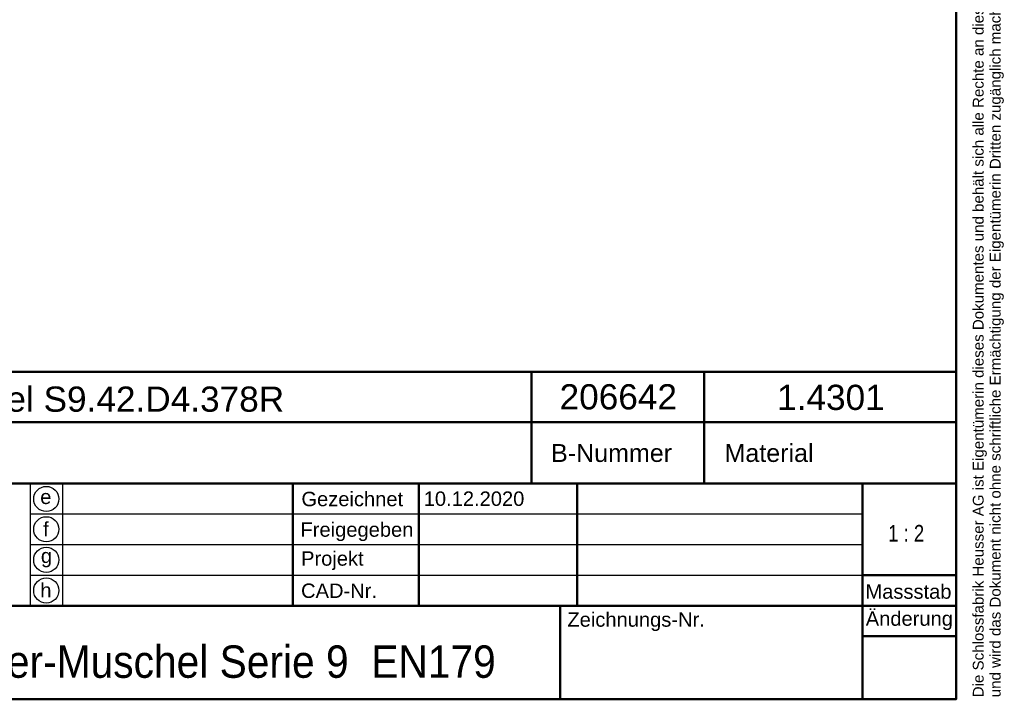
# Model space of a CAD drawing. Header units: millimetres. Extents: x 20 to 833, y 20 to 574.
# Tile 12 of 19: x 560 to 833, y 20 to 209. Entities that reach past the tile are written whole.
import ezdxf
from ezdxf.enums import TextEntityAlignment as Align

# ---------------------------------------------------------------- set-up
doc = ezdxf.new("R2010")
doc.units = ezdxf.units.MM
doc.header["$LTSCALE"] = 2
for name, color, linetype, lineweight in [('Skizziergeometrie(DIN)', 7, 'Continuous', 50), ('Skizzierlinie(DIN)', 7, 'Continuous', 25), ('Symbole(DIN)', 7, 'Continuous', 25)]:
    doc.layers.add(name, color=color, linetype=linetype, lineweight=lineweight)
doc.styles.add('Aktuell-DIN', font='arial.ttf')
doc.styles.add('Textstil10', font='arial.ttf')
doc.styles.add('Textstil41', font='arial.ttf', dxfattribs={"width": 0.8})
doc.styles.add('Textstil83', font='arial.ttf', dxfattribs={"width": 0.8})

# ---------------------------------------------------------------- blocks, each defined once
blk = doc.blocks.new('Ränder Standardrahmen')
at = {"layer": 'Skizziergeometrie(DIN)', "flags": 128}
blk.add_lwpolyline([(10, 10), (10, 287), (410, 287), (410, 10), (10, 10)], dxfattribs=at)
blk = doc.blocks.new('Schriftfelder Heusser')
at = {"layer": 'Skizziergeometrie(DIN)'}
for p, q in [((101, 236.92), (291, 236.92)), ((232, 229.92), (232, 236.92)), ((256, 229.92), (256, 236.92)), ((291, 236.92), (291, 229.92)), ((101, 229.92), (291, 229.92)), ((232, 229.92), (232, 221.42)), ((256, 229.92), (256, 221.42)), ((291, 229.92), (291, 191.42)), ((101, 221.42), (291, 221.42)), ((198.85, 221.42), (198.85, 204.42)), ((216.35, 221.42), (216.35, 204.42)), ((238.35, 221.42), (238.35, 204.42)), ((278, 221.42), (278, 191.42)), ((278, 208.67), (291, 208.67)), ((101, 204.42), (291, 204.42)), ((236, 204.42), (236, 191.42)), ((278, 200.17), (291, 200.17)), ((291, 191.42), (101, 191.42))]:
    blk.add_line(p, q, dxfattribs=at)
at = {"layer": 'Skizzierlinie(DIN)'}
for p, q in [((162.35, 221.42), (162.35, 204.42)), ((166.85, 221.42), (166.85, 204.42)), ((162.35, 217.17), (278, 217.17)), ((162.35, 212.92), (278, 212.92)), ((162.35, 208.67), (278, 208.67))]:
    blk.add_line(p, q, dxfattribs=at)
for centre in [(164.6, 219.25), (164.6, 215.04), (164.6, 210.79), (164.6, 206.54)]:
    blk.add_circle(centre, 1.75, dxfattribs=at)
at = {"layer": 'Symbole(DIN)', "color": 7, "insert": (293.33, 191.7), "char_height": 1.5, "width": 182.3003, "attachment_point": 1, "rotation": 90, "line_spacing_factor": 0.944221, "style": 'Aktuell-DIN'}
blk.add_mtext('\\fArial|b0|i0;\\H1.5000;Die Schlossfabrik Heusser AG ist Eigentümerin dieses Dokumentes und behält sich alle Rechte an diesem und dem dargestellten Gegenstand vor. Der Empfänger anerkennt diese Rechte\\Pund wird das Dokument nicht ohne schriftliche Ermächtigung der Eigentümerin Dritten zugänglich machen oder zu anderen Zwecken verwenden, zu dem es ihm übergeben worden ist.\\P ', dxfattribs=at)
at = {"layer": 'Symbole(DIN)', "color": 179, "true_color": 0x262659, "style": 'Aktuell-DIN'}
for s, insert, char_height, attachment_point in [('B-Nummer', (234.74, 225.62), 2.489, 4), ('Material', (265.02, 225.62), 2.489, 5), ('\\fArial|b0|i0;Gezeichnet', (200.05, 219.23), 2, 4), ('\\fArial|b0|i0;e', (164.54, 219.53), 2, 5), ('\\fArial|b0|i0;f', (164.55, 215.06), 2, 5), ('\\fArial|b0|i0;Freigegeben', (199.92, 216), 2, 1), ('\\fArial|b0|i0;Projekt', (200, 211.98), 2, 1), ('\\fArial|b0|i0;g', (164.63, 211.05), 2, 5), ('\\fArial|b0|i0;h', (164.55, 206.57), 2, 5), ('\\fArial|b0|i0;CAD-Nr.', (200, 207.5), 2, 1), ('\\fArial|b0|i0;\\H2.0000;Massstab', (284.39, 206.37), 2, 5), ('\\fArial|b0|i0;Zeichnungs-Nr.', (237, 203.5), 2, 1)]:
    blk.add_mtext(s, dxfattribs=dict(at, insert=insert, char_height=char_height, attachment_point=attachment_point))
at = {"layer": 'Symbole(DIN)', "color": 179, "true_color": 0x262659, "insert": (284.51, 202.33), "char_height": 2, "width": 12.1143, "attachment_point": 5, "style": 'Aktuell-DIN'}
blk.add_mtext('\\fArial|b0|i0;Änderung', dxfattribs=at)
at = {"layer": 'Symbole(DIN)', "color": 7, "insert": (143.1, 196.62), "char_height": 4.5, "width": 90.18, "attachment_point": 4, "style": 'Aktuell-DIN'}
blk.add_mtext('\\fArial|b0|i0;\\W0.90;\\H4.5000;Heusser-Muschel Serie 9  EN179', dxfattribs=at)
at = {"layer": 'Symbole(DIN)', "color": 179, "true_color": 0x262659, "style": 'Textstil10'}
blk.add_attdef('ERSTELLUNGSDATUM_001', (217.04, 218.29), '', height=2, dxfattribs=at)
at = {"layer": 'Symbole(DIN)', "color": 179, "true_color": 0x262659}
for tag, height, style, p in [('AUTOR', 2.49, 'Aktuell-DIN', (240.03, 219.26)), ('KONTROLLDATUM', 2, 'Textstil10', (217.42, 215.04)), ('KONTROLLIERT_VON', 2, 'Textstil10', (239.98, 215.05))]:
    blk.add_attdef(tag, text='', height=height, dxfattribs=dict(at, style=style)).set_placement(p, align=Align.MIDDLE_LEFT)
at = {"layer": 'Symbole(DIN)', "color": 7, "style": 'Textstil83', "width": 0.8}
blk.add_attdef('Anfänglicher_Ansichtsmaßstab_001', (281.57, 213.34), '', height=2.3, dxfattribs=at)
at = {"layer": 'Symbole(DIN)', "color": 179, "true_color": 0x262659, "style": 'Textstil10'}
blk.add_attdef('PROJEKT', text='', height=2, dxfattribs=at).set_placement((217.77, 209.72), align=Align.BOTTOM_LEFT)
at = {"layer": 'Symbole(DIN)', "color": 7, "style": 'Textstil41', "width": 0.8}
blk.add_attdef('STATUS', text='', height=5, dxfattribs=at).set_placement((284.53, 195.86), align=Align.MIDDLE_CENTER)

msp = doc.modelspace()

# ---------------------------------------------------------------- block references
at = {"xscale": 2, "yscale": 2, "zscale": 2}
msp.add_blockref('Ränder Standardrahmen', (0, 0), dxfattribs=at)
msp.add_blockref('Schriftfelder Heusser', (238, -362.833), dxfattribs=at).add_auto_attribs({'ERSTELLUNGSDATUM_001': '10.12.2020', 'Anfänglicher_Ansichtsmaßstab_001': '1 : 2'})

# ---------------------------------------------------------------- texts
at = {"layer": 'Symbole(DIN)', "color": 7, "char_height": 7, "attachment_point": 1, "style": 'Aktuell-DIN'}
for s, insert, width in [('{\\fArial|b0|i0;\\H7.0000;Heusser-Muschel S9.42.D4.378R}', (487.659, 106.906), 145.65549), ('{\\fArial|b0|i0;\\H7.0000;1.4301}', (770.274, 107.401), 29.89939)]:
    msp.add_mtext(s, dxfattribs=dict(at, insert=insert, width=width))
at = {"layer": 'Symbole(DIN)', "color": 7, "insert": (709.83, 107.553), "char_height": 7, "width": 32.62043, "attachment_point": 1, "line_spacing_factor": 0.25, "style": 'Aktuell-DIN'}
msp.add_mtext('{\\fArial|b0|i0;\\H7.0000;206642\\P}', dxfattribs=at)

doc.saveas('drawing.dxf')
